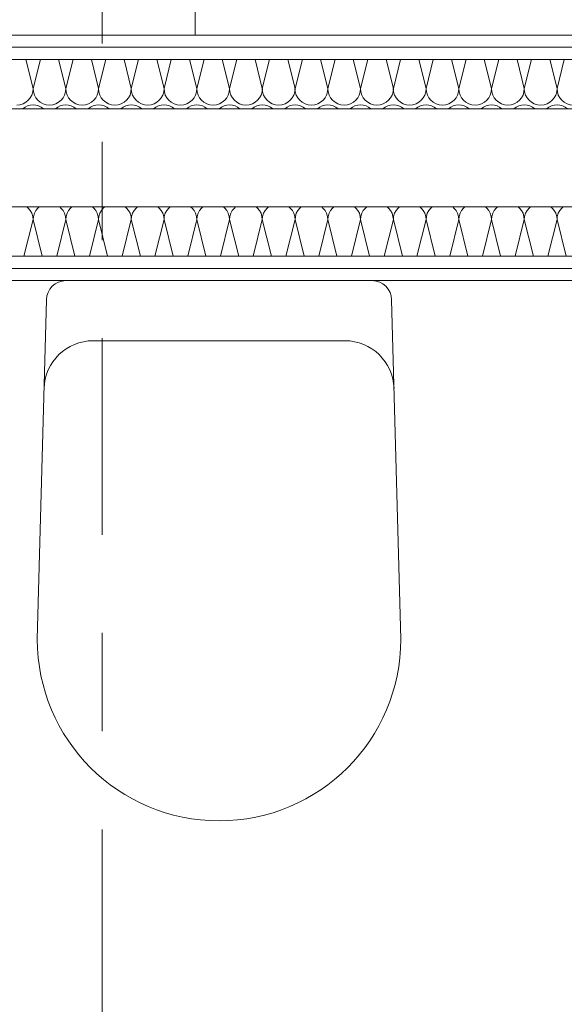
# Model space of a CAD drawing. Header units: metres. Extents: x -167 to 338, y -186 to 508.
# Tile 91 of 256: x 52.668 to 53.223, y 39.864 to 40.866. Entities that reach past the tile are written whole.
import ezdxf
from ezdxf.enums import TextEntityAlignment as Align

# ---------------------------------------------------------------- set-up
doc = ezdxf.new("R2010")
doc.units = ezdxf.units.M
doc.header["$MEASUREMENT"] = 0
doc.linetypes.add('Raster', pattern=[0.4, 0.2, -0.1, 0, -0.1])
for name, color, linetype in [('10 Vormauerung', 7, 'Continuous'), ('50 Sanitäreinrichtung', 7, 'Continuous'), ('90 Achsraster', 7, 'Continuous'), ('94 Genehmigungsplanung Bemaßung', 7, 'Continuous')]:
    doc.layers.add(name, color=color, linetype=linetype)
doc.styles.add('ERSTELLTER_STIL_1', font='arial.ttf')
doc.styles.add('ERSTELLTER_STIL_2', font='arial.ttf')
doc.dimstyles.new('ERSTELLTER_STIL__1', dxfattribs={"dimtxt": 0.25, "dimasz": 0.19, "dimexe": 0.18, "dimexo": 0.1, "dimgap": 0, "dimtad": 1, "dimtih": 1, "dimtoh": 1, "dimzin": 0, "dimdsep": 46, "dimtxsty": 'ERSTELLTER_STIL_1', "dimblk": 'ARROWHEAD_6', "dimblk1": 'ARROWHEAD_6', "dimblk2": 'ARROWHEAD_6', "dimcen": 0.09, "dimclrd": 7, "dimclre": 7, "dimclrt": 7, "dimazin": 0, "dimtfac": 1, "dimtdec": 4, "dimtmove": 0, "dimatfit": 3, "dimfxl": 1, "dimtolj": 1, "dimtzin": 0, "dimarcsym": 0})
doc.dimstyles.new('ERSTELLTER_STIL__2', dxfattribs={"dimtxt": 0.25, "dimasz": 0.19, "dimexe": 0.18, "dimexo": 0.1, "dimgap": 0, "dimtad": 1, "dimzin": 0, "dimdsep": 46, "dimtxsty": 'ERSTELLTER_STIL_1', "dimblk": 'ARROWHEAD_6', "dimblk1": 'ARROWHEAD_6', "dimblk2": 'ARROWHEAD_6', "dimcen": 0.09, "dimclrd": 7, "dimclre": 7, "dimclrt": 7, "dimazin": 0, "dimtfac": 1, "dimtdec": 4, "dimtmove": 0, "dimatfit": 3, "dimfxl": 1, "dimtolj": 1, "dimtzin": 0, "dimarcsym": 0})
doc.dimstyles.new('ERSTELLTER_STIL__3', dxfattribs={"dimtxt": 0.2, "dimasz": 0.19, "dimexe": 0.18, "dimexo": 0.1, "dimgap": 0, "dimtad": 1, "dimtih": 1, "dimtoh": 1, "dimzin": 0, "dimdsep": 46, "dimtxsty": 'ERSTELLTER_STIL_1', "dimblk": 'ARROWHEAD_10', "dimblk1": 'ARROWHEAD_10', "dimblk2": 'ARROWHEAD_10', "dimcen": 0.09, "dimclrd": 8, "dimclre": 8, "dimclrt": 8, "dimazin": 0, "dimtfac": 1, "dimtdec": 4, "dimtmove": 0, "dimatfit": 3, "dimfxl": 1, "dimtolj": 1, "dimtzin": 0, "dimarcsym": 0})
pattern_1 = [(0, (27236.132094, 33357.27905), (0, 0.075), [0, -0.075])]

# ---------------------------------------------------------------- blocks, each defined once
blk = doc.blocks.new('*X130', base_point=(27236.1321, 33357.279))
at = {"layer": '10 Vormauerung', "color": 7, "linetype": 'Continuous', "lineweight": 13}
for p, q in [((52.6747, 40.8253), (52.6821, 40.7957)), ((52.6895, 40.8253), (52.6821, 40.7957)), ((52.708, 40.8253), (52.7154, 40.7957)), ((52.7228, 40.8253), (52.7154, 40.7957)), ((52.7414, 40.8253), (52.7488, 40.7957)), ((52.7562, 40.8253), (52.7488, 40.7957)), ((52.7747, 40.8253), (52.7821, 40.7957)), ((52.7895, 40.8253), (52.7821, 40.7957)), ((52.808, 40.8253), (52.8154, 40.7957)), ((52.8228, 40.8253), (52.8154, 40.7957)), ((52.8414, 40.8253), (52.8488, 40.7957)), ((52.8562, 40.8253), (52.8488, 40.7957)), ((52.8747, 40.8253), (52.8821, 40.7957)), ((52.8895, 40.8253), (52.8821, 40.7957)), ((52.908, 40.8253), (52.9154, 40.7957)), ((52.9228, 40.8253), (52.9154, 40.7957)), ((52.9414, 40.8253), (52.9488, 40.7957)), ((52.9562, 40.8253), (52.9488, 40.7957)), ((52.9747, 40.8253), (52.9821, 40.7957)), ((52.9895, 40.8253), (52.9821, 40.7957)), ((53.008, 40.8253), (53.0154, 40.7957)), ((53.0228, 40.8253), (53.0154, 40.7957)), ((53.0414, 40.8253), (53.0488, 40.7957)), ((53.0562, 40.8253), (53.0488, 40.7957)), ((53.0747, 40.8253), (53.0821, 40.7957)), ((53.0895, 40.8253), (53.0821, 40.7957)), ((53.108, 40.8253), (53.1154, 40.7957)), ((53.1228, 40.8253), (53.1154, 40.7957)), ((53.1414, 40.8253), (53.1488, 40.7957)), ((53.1562, 40.8253), (53.1488, 40.7957)), ((53.1747, 40.8253), (53.1821, 40.7957)), ((53.1895, 40.8253), (53.1821, 40.7957)), ((53.208, 40.8253), (53.2154, 40.7957)), ((53.2228, 40.8253), (53.2154, 40.7957))]:
    blk.add_line(p, q, dxfattribs=at)
for centre, start, end in [((52.6654, 40.7957), 270, 0), ((52.6988, 40.7957), 180, 270), ((52.6988, 40.7957), 270, 0), ((52.7321, 40.7957), 180, 270), ((52.7321, 40.7957), 270, 0), ((52.7654, 40.7957), 180, 270), ((52.7654, 40.7957), 270, 0), ((52.7988, 40.7957), 180, 270), ((52.7988, 40.7957), 270, 0), ((52.8321, 40.7957), 180, 270), ((52.8321, 40.7957), 270, 0), ((52.8654, 40.7957), 180, 270), ((52.8654, 40.7957), 270, 0), ((52.8988, 40.7957), 180, 270), ((52.8988, 40.7957), 270, 0), ((52.9321, 40.7957), 180, 270), ((52.9321, 40.7957), 270, 0), ((52.9654, 40.7957), 180, 270), ((52.9654, 40.7957), 270, 0), ((52.9988, 40.7957), 180, 270), ((52.9988, 40.7957), 270, 0), ((53.0321, 40.7957), 180, 270), ((53.0321, 40.7957), 270, 0), ((53.0654, 40.7957), 180, 270), ((53.0654, 40.7957), 270, 0), ((53.0988, 40.7957), 180, 270), ((53.0988, 40.7957), 270, 0), ((53.1321, 40.7957), 180, 270), ((53.1321, 40.7957), 270, 0), ((53.1654, 40.7957), 180, 270), ((53.1654, 40.7957), 270, 0), ((53.1988, 40.7957), 180, 270), ((53.1988, 40.7957), 270, 0), ((53.2321, 40.7957), 180, 270), ((52.6821, 40.7624), 90, 129.3281), ((52.6821, 40.7624), 50.6719, 90), ((52.7154, 40.7624), 90, 129.3281), ((52.7154, 40.7624), 50.6719, 90), ((52.7488, 40.7624), 90, 129.3281), ((52.7488, 40.7624), 50.6719, 90), ((52.7821, 40.7624), 90, 129.3281), ((52.7821, 40.7624), 50.6719, 90), ((52.8154, 40.7624), 90, 129.3281), ((52.8154, 40.7624), 50.6719, 90), ((52.8488, 40.7624), 90, 129.3281), ((52.8488, 40.7624), 50.6719, 90), ((52.8821, 40.7624), 90, 129.3281), ((52.8821, 40.7624), 50.6719, 90), ((52.9154, 40.7624), 90, 129.3281), ((52.9154, 40.7624), 50.6719, 90), ((52.9488, 40.7624), 90, 129.3281), ((52.9488, 40.7624), 50.6719, 90), ((52.9821, 40.7624), 90, 129.3281), ((52.9821, 40.7624), 50.6719, 90), ((53.0154, 40.7624), 90, 129.3281), ((53.0154, 40.7624), 50.6719, 90), ((53.0488, 40.7624), 90, 129.3281), ((53.0488, 40.7624), 50.6719, 90), ((53.0821, 40.7624), 90, 129.3281), ((53.0821, 40.7624), 50.6719, 90), ((53.1154, 40.7624), 90, 129.3281), ((53.1154, 40.7624), 50.6719, 90), ((53.1488, 40.7624), 90, 129.3281), ((53.1488, 40.7624), 50.6719, 90), ((53.1821, 40.7624), 90, 129.3281), ((53.1821, 40.7624), 50.6719, 90), ((53.2154, 40.7624), 90, 129.3281), ((53.2154, 40.7624), 50.6719, 90)]:
    blk.add_arc(centre, 0.0167, start, end, dxfattribs=at)
blk = doc.blocks.new('*X131', base_point=(27236.1321, 33357.279))
at = {"layer": '10 Vormauerung', "color": 7, "linetype": 'Continuous', "lineweight": 13}
for p, q in [((52.6772, 40.6742), (52.6759, 40.6753)), ((52.6793, 40.6716), (52.6772, 40.6742)), ((52.687, 40.6742), (52.6849, 40.6716)), ((52.6883, 40.6753), (52.687, 40.6742)), ((52.7105, 40.6742), (52.7092, 40.6753)), ((52.7126, 40.6716), (52.7105, 40.6742)), ((52.7203, 40.6742), (52.7182, 40.6716)), ((52.7217, 40.6753), (52.7203, 40.6742)), ((52.7439, 40.6742), (52.7425, 40.6753)), ((52.746, 40.6716), (52.7439, 40.6742)), ((52.7536, 40.6742), (52.7516, 40.6716)), ((52.755, 40.6753), (52.7536, 40.6742)), ((52.7772, 40.6742), (52.7759, 40.6753)), ((52.7793, 40.6716), (52.7772, 40.6742)), ((52.787, 40.6742), (52.7849, 40.6716)), ((52.7883, 40.6753), (52.787, 40.6742)), ((52.8105, 40.6742), (52.8092, 40.6753)), ((52.8126, 40.6716), (52.8105, 40.6742)), ((52.8203, 40.6742), (52.8182, 40.6716)), ((52.8217, 40.6753), (52.8203, 40.6742)), ((52.8439, 40.6742), (52.8425, 40.6753)), ((52.846, 40.6716), (52.8439, 40.6742)), ((52.8536, 40.6742), (52.8516, 40.6716)), ((52.855, 40.6753), (52.8536, 40.6742)), ((52.8772, 40.6742), (52.8759, 40.6753)), ((52.8793, 40.6716), (52.8772, 40.6742)), ((52.887, 40.6742), (52.8849, 40.6716)), ((52.8883, 40.6753), (52.887, 40.6742)), ((52.9105, 40.6742), (52.9092, 40.6753)), ((52.9126, 40.6716), (52.9105, 40.6742)), ((52.9203, 40.6742), (52.9182, 40.6716)), ((52.9217, 40.6753), (52.9203, 40.6742)), ((52.9439, 40.6742), (52.9425, 40.6753)), ((52.946, 40.6716), (52.9439, 40.6742)), ((52.9536, 40.6742), (52.9516, 40.6716)), ((52.955, 40.6753), (52.9536, 40.6742)), ((52.9772, 40.6742), (52.9759, 40.6753)), ((52.9793, 40.6716), (52.9772, 40.6742)), ((52.987, 40.6742), (52.9849, 40.6716)), ((52.9883, 40.6753), (52.987, 40.6742)), ((53.0105, 40.6742), (53.0092, 40.6753)), ((53.0126, 40.6716), (53.0105, 40.6742)), ((53.0203, 40.6742), (53.0182, 40.6716)), ((53.0217, 40.6753), (53.0203, 40.6742)), ((53.0439, 40.6742), (53.0425, 40.6753)), ((53.046, 40.6716), (53.0439, 40.6742)), ((53.0536, 40.6742), (53.0516, 40.6716)), ((53.055, 40.6753), (53.0536, 40.6742)), ((53.0772, 40.6742), (53.0759, 40.6753)), ((53.0793, 40.6716), (53.0772, 40.6742)), ((53.087, 40.6742), (53.0849, 40.6716)), ((53.0883, 40.6753), (53.087, 40.6742)), ((53.1105, 40.6742), (53.1092, 40.6753)), ((53.1126, 40.6716), (53.1105, 40.6742)), ((53.1203, 40.6742), (53.1182, 40.6716)), ((53.1217, 40.6753), (53.1203, 40.6742)), ((53.1439, 40.6742), (53.1425, 40.6753)), ((53.146, 40.6716), (53.1439, 40.6742)), ((53.1536, 40.6742), (53.1516, 40.6716)), ((53.155, 40.6753), (53.1536, 40.6742)), ((53.1772, 40.6742), (53.1759, 40.6753)), ((53.1793, 40.6716), (53.1772, 40.6742)), ((53.187, 40.6742), (53.1849, 40.6716)), ((53.1883, 40.6753), (53.187, 40.6742)), ((53.2105, 40.6742), (53.2092, 40.6753)), ((53.2126, 40.6716), (53.2105, 40.6742)), ((53.2203, 40.6742), (53.2182, 40.6716)), ((53.2217, 40.6753), (53.2203, 40.6742)), ((52.6808, 40.6688), (52.6793, 40.6716)), ((52.6818, 40.6656), (52.6808, 40.6688)), ((52.6821, 40.6624), (52.6818, 40.6656)), ((52.6824, 40.6656), (52.6821, 40.6624)), ((52.6834, 40.6688), (52.6824, 40.6656)), ((52.6849, 40.6716), (52.6834, 40.6688)), ((52.7142, 40.6688), (52.7126, 40.6716)), ((52.7151, 40.6656), (52.7142, 40.6688)), ((52.7154, 40.6624), (52.7151, 40.6656)), ((52.7157, 40.6656), (52.7154, 40.6624)), ((52.7167, 40.6688), (52.7157, 40.6656)), ((52.7182, 40.6716), (52.7167, 40.6688)), ((52.7475, 40.6688), (52.746, 40.6716)), ((52.7484, 40.6656), (52.7475, 40.6688)), ((52.7488, 40.6624), (52.7484, 40.6656)), ((52.7491, 40.6656), (52.7488, 40.6624)), ((52.75, 40.6688), (52.7491, 40.6656)), ((52.7516, 40.6716), (52.75, 40.6688)), ((52.7808, 40.6688), (52.7793, 40.6716)), ((52.7818, 40.6656), (52.7808, 40.6688)), ((52.7821, 40.6624), (52.7818, 40.6656)), ((52.7824, 40.6656), (52.7821, 40.6624)), ((52.7834, 40.6688), (52.7824, 40.6656)), ((52.7849, 40.6716), (52.7834, 40.6688)), ((52.8142, 40.6688), (52.8126, 40.6716)), ((52.8151, 40.6656), (52.8142, 40.6688)), ((52.8154, 40.6624), (52.8151, 40.6656)), ((52.8157, 40.6656), (52.8154, 40.6624)), ((52.8167, 40.6688), (52.8157, 40.6656)), ((52.8182, 40.6716), (52.8167, 40.6688)), ((52.8475, 40.6688), (52.846, 40.6716)), ((52.8484, 40.6656), (52.8475, 40.6688)), ((52.8488, 40.6624), (52.8484, 40.6656)), ((52.8491, 40.6656), (52.8488, 40.6624)), ((52.85, 40.6688), (52.8491, 40.6656)), ((52.8516, 40.6716), (52.85, 40.6688)), ((52.8808, 40.6688), (52.8793, 40.6716)), ((52.8818, 40.6656), (52.8808, 40.6688)), ((52.8821, 40.6624), (52.8818, 40.6656)), ((52.8824, 40.6656), (52.8821, 40.6624)), ((52.8834, 40.6688), (52.8824, 40.6656)), ((52.8849, 40.6716), (52.8834, 40.6688)), ((52.9142, 40.6688), (52.9126, 40.6716)), ((52.9151, 40.6656), (52.9142, 40.6688)), ((52.9154, 40.6624), (52.9151, 40.6656)), ((52.9157, 40.6656), (52.9154, 40.6624)), ((52.9167, 40.6688), (52.9157, 40.6656)), ((52.9182, 40.6716), (52.9167, 40.6688)), ((52.9475, 40.6688), (52.946, 40.6716)), ((52.9484, 40.6656), (52.9475, 40.6688)), ((52.9488, 40.6624), (52.9484, 40.6656)), ((52.9491, 40.6656), (52.9488, 40.6624)), ((52.95, 40.6688), (52.9491, 40.6656)), ((52.9516, 40.6716), (52.95, 40.6688)), ((52.9808, 40.6688), (52.9793, 40.6716)), ((52.9818, 40.6656), (52.9808, 40.6688)), ((52.9821, 40.6624), (52.9818, 40.6656)), ((52.9824, 40.6656), (52.9821, 40.6624)), ((52.9834, 40.6688), (52.9824, 40.6656)), ((52.9849, 40.6716), (52.9834, 40.6688)), ((53.0142, 40.6688), (53.0126, 40.6716)), ((53.0151, 40.6656), (53.0142, 40.6688)), ((53.0154, 40.6624), (53.0151, 40.6656)), ((53.0157, 40.6656), (53.0154, 40.6624)), ((53.0167, 40.6688), (53.0157, 40.6656)), ((53.0182, 40.6716), (53.0167, 40.6688)), ((53.0475, 40.6688), (53.046, 40.6716)), ((53.0484, 40.6656), (53.0475, 40.6688)), ((53.0488, 40.6624), (53.0484, 40.6656)), ((53.0491, 40.6656), (53.0488, 40.6624)), ((53.05, 40.6688), (53.0491, 40.6656)), ((53.0516, 40.6716), (53.05, 40.6688)), ((53.0808, 40.6688), (53.0793, 40.6716)), ((53.0818, 40.6656), (53.0808, 40.6688)), ((53.0821, 40.6624), (53.0818, 40.6656)), ((53.0824, 40.6656), (53.0821, 40.6624)), ((53.0834, 40.6688), (53.0824, 40.6656)), ((53.0849, 40.6716), (53.0834, 40.6688)), ((53.1142, 40.6688), (53.1126, 40.6716)), ((53.1151, 40.6656), (53.1142, 40.6688)), ((53.1154, 40.6624), (53.1151, 40.6656)), ((53.1157, 40.6656), (53.1154, 40.6624)), ((53.1167, 40.6688), (53.1157, 40.6656)), ((53.1182, 40.6716), (53.1167, 40.6688)), ((53.1475, 40.6688), (53.146, 40.6716)), ((53.1484, 40.6656), (53.1475, 40.6688)), ((53.1488, 40.6624), (53.1484, 40.6656)), ((53.1491, 40.6656), (53.1488, 40.6624)), ((53.15, 40.6688), (53.1491, 40.6656)), ((53.1516, 40.6716), (53.15, 40.6688)), ((53.1808, 40.6688), (53.1793, 40.6716)), ((53.1818, 40.6656), (53.1808, 40.6688)), ((53.1821, 40.6624), (53.1818, 40.6656)), ((53.1824, 40.6656), (53.1821, 40.6624)), ((53.1834, 40.6688), (53.1824, 40.6656)), ((53.1849, 40.6716), (53.1834, 40.6688)), ((53.2142, 40.6688), (53.2126, 40.6716)), ((53.2151, 40.6656), (53.2142, 40.6688)), ((53.2154, 40.6624), (53.2151, 40.6656)), ((53.2157, 40.6656), (53.2154, 40.6624)), ((53.2167, 40.6688), (53.2157, 40.6656)), ((53.2182, 40.6716), (53.2167, 40.6688)), ((52.6728, 40.6253), (52.6821, 40.6624)), ((52.6914, 40.6253), (52.6821, 40.6624)), ((52.7062, 40.6253), (52.7154, 40.6624)), ((52.7247, 40.6253), (52.7154, 40.6624)), ((52.7395, 40.6253), (52.7488, 40.6624)), ((52.758, 40.6253), (52.7488, 40.6624)), ((52.7728, 40.6253), (52.7821, 40.6624)), ((52.7914, 40.6253), (52.7821, 40.6624)), ((52.8062, 40.6253), (52.8154, 40.6624)), ((52.8247, 40.6253), (52.8154, 40.6624)), ((52.8395, 40.6253), (52.8488, 40.6624)), ((52.858, 40.6253), (52.8488, 40.6624)), ((52.8728, 40.6253), (52.8821, 40.6624)), ((52.8914, 40.6253), (52.8821, 40.6624)), ((52.9062, 40.6253), (52.9154, 40.6624)), ((52.9247, 40.6253), (52.9154, 40.6624)), ((52.9395, 40.6253), (52.9488, 40.6624)), ((52.958, 40.6253), (52.9488, 40.6624)), ((52.9728, 40.6253), (52.9821, 40.6624)), ((52.9914, 40.6253), (52.9821, 40.6624)), ((53.0062, 40.6253), (53.0154, 40.6624)), ((53.0247, 40.6253), (53.0154, 40.6624)), ((53.0395, 40.6253), (53.0488, 40.6624)), ((53.058, 40.6253), (53.0488, 40.6624)), ((53.0728, 40.6253), (53.0821, 40.6624)), ((53.0914, 40.6253), (53.0821, 40.6624)), ((53.1062, 40.6253), (53.1154, 40.6624)), ((53.1247, 40.6253), (53.1154, 40.6624)), ((53.1395, 40.6253), (53.1488, 40.6624)), ((53.158, 40.6253), (53.1488, 40.6624)), ((53.1728, 40.6253), (53.1821, 40.6624)), ((53.1914, 40.6253), (53.1821, 40.6624)), ((53.2062, 40.6253), (53.2154, 40.6624)), ((53.2247, 40.6253), (53.2154, 40.6624))]:
    blk.add_line(p, q, dxfattribs=at)
blk = doc.blocks.new('Wand WC 27')
at = {"layer": '50 Sanitäreinrichtung', "color": 7, "linetype": 'Continuous', "lineweight": 13}
blk.add_line((-0.1281, -0.0612), (0.1281, -0.0612), dxfattribs=at)
at = {"layer": '50 Sanitäreinrichtung', "color": 7, "linetype": 'Continuous', "lineweight": 13, "flags": 128}
blk.add_lwpolyline([(0.185, -0.365), (0.1757, -0.0196, 0.406228), (0.1559, 0), (-0.1559, 0, 0.406228), (-0.1757, -0.0196), (-0.185, -0.365, 1)], format="xyb", close=True, dxfattribs=at)
at = {"layer": '50 Sanitäreinrichtung', "color": 7, "linetype": 'Continuous', "lineweight": 13}
for centre, start, end in [((-0.1281, -0.1112), 89.9987, 178.4527), ((0.1281, -0.1112), 1.5473, 90.0013)]:
    blk.add_arc(centre, 0.05, start, end, dxfattribs=at)
blk = doc.blocks.new('Büroschrank 27')
at = {"layer": '50 Sanitäreinrichtung', "color": 7, "linetype": 'Continuous', "lineweight": 13}
for p, q in [((0, 0.025), (0.7, 0.025)), ((0, 0), (0, 0.025)), ((0.35, 0), (0.35, 0.025))]:
    blk.add_line(p, q, dxfattribs=at)
at = {"layer": '50 Sanitäreinrichtung', "color": 7, "linetype": 'Continuous', "lineweight": 13, "flags": 128}
blk.add_lwpolyline([(0, 0), (0.7, 0), (0.7, 0.5), (0, 0.5)], close=True, dxfattribs=at)
blk = doc.blocks.new('*D473', base_point=(27236.1321, 33357.279))
at = {"layer": '94 Genehmigungsplanung Bemaßung', "color": 7, "linetype": 'Continuous', "lineweight": 13}
for p, q in [((38.2411, 45.7456), (38.2411, 46.1206)), ((57.8425, 45.7456), (57.8425, 46.1206)), ((38.3411, 46.0331), (38.1411, 45.8331)), ((57.9425, 46.0331), (57.7425, 45.8331)), ((38.2411, 45.9331), (57.8425, 45.9331))]:
    blk.add_line(p, q, dxfattribs=at)
at = {"layer": '94 Genehmigungsplanung Bemaßung', "color": 7, "lineweight": 13, "char_height": 0.25, "attachment_point": 7, "style": 'ERSTELLTER_STIL_1'}
for s, insert in [('\\A1;{\\pql;\\fArial|b0|i0|c0|p0;\\W1.000000;19,60}', (47.4221, 45.9831)), ('\\A1;{\\pql;\\fArial|b0|i0|c0|p0;\\W1.000000;32}', (57.3611, 45.9831))]:
    blk.add_mtext(s, dxfattribs=dict(at, insert=insert))
blk = doc.blocks.new('ARROWHEAD_6')
at = {"color": 0, "linetype": 'Continuous', "lineweight": 0}
for p, q in [((-0.5, -0.5), (0.5, 0.5)), ((0, 0), (-1, 0))]:
    blk.add_line(p, q, dxfattribs=at)
blk = doc.blocks.new('*D484', base_point=(27236.1321, 33357.279))
at = {"layer": '94 Genehmigungsplanung Bemaßung', "color": 7, "linetype": 'Continuous', "lineweight": 13}
for p, q in [((60.8659, 43.7797), (61.0659, 43.5797)), ((61.1534, 43.6797), (60.7784, 43.6797)), ((60.9659, 37.1352), (60.9659, 43.6797)), ((60.8659, 37.2352), (61.0659, 37.0352)), ((61.1534, 37.1352), (60.7784, 37.1352))]:
    blk.add_line(p, q, dxfattribs=at)
at = {"layer": '94 Genehmigungsplanung Bemaßung', "color": 7, "lineweight": 13, "char_height": 0.25, "attachment_point": 7, "rotation": 90, "style": 'ERSTELLTER_STIL_1'}
for s, insert in [('\\A1;{\\pql;\\fArial|b0|i0|c0|p0;\\W1.000000;32}', (60.9159, 43.1983)), ('\\A1;{\\pql;\\fArial|b0|i0|c0|p0;\\W1.000000;6,54\\fArial|b0|i0|c0|p0;\\W1.000000;\\A1{\\H.66x;\\S5^  ;}}', (60.9759, 39.8202))]:
    blk.add_mtext(s, dxfattribs=dict(at, insert=insert))
blk = doc.blocks.new('*D487', base_point=(27236.1321, 33357.279))
at = {"layer": '94 Genehmigungsplanung Bemaßung', "color": 7, "linetype": 'Continuous', "lineweight": 13}
for p, q in [((62.3525, 43.9997), (62.3525, 44.1497)), ((62.4525, 43.8997), (62.2525, 44.0997)), ((62.54, 43.9997), (62.165, 43.9997)), ((62.3525, 28.1797), (62.3525, 43.9997)), ((62.2525, 28.2797), (62.4525, 28.0797)), ((62.54, 28.1797), (62.165, 28.1797))]:
    blk.add_line(p, q, dxfattribs=at)
at = {"layer": '94 Genehmigungsplanung Bemaßung', "color": 7, "lineweight": 13, "insert": (62.3025, 35.6607), "char_height": 0.25, "attachment_point": 7, "rotation": 90, "style": 'ERSTELLTER_STIL_1'}
blk.add_mtext('\\A1;{\\pql;\\fArial|b0|i0|c0|p0;\\W1.000000;15,82}', dxfattribs=at)
blk = doc.blocks.new('*D522', base_point=(27236.1321, 33357.279))
at = {"layer": '94 Genehmigungsplanung Bemaßung', "linetype": 'Continuous', "lineweight": 18}
for points in [[(52.3222, 41.6336), (52.4222, 41.5336), (52.4222, 41.7336)], [(53.4225, 41.6336), (53.3225, 41.7336), (53.3225, 41.5336)]]:
    blk.add_hatch(color=8, dxfattribs=at).paths.add_polyline_path(points)
at = {"layer": '94 Genehmigungsplanung Bemaßung', "color": 8, "linetype": 'Continuous', "lineweight": 18}
for p, q in [((52.3222, 41.4461), (52.3222, 41.8211)), ((53.4225, 41.4461), (53.4225, 41.8211)), ((52.3222, 41.6336), (52.4222, 41.7336)), ((52.4222, 41.7336), (52.4222, 41.5336)), ((53.3225, 41.5336), (53.3225, 41.7336)), ((53.4225, 41.6336), (53.3225, 41.7336)), ((52.3222, 41.6336), (52.4222, 41.5336)), ((52.4222, 41.6336), (53.3225, 41.6336)), ((53.4225, 41.6336), (53.3225, 41.5336))]:
    blk.add_line(p, q, dxfattribs=at)
at = {"layer": '94 Genehmigungsplanung Bemaßung', "color": 8, "lineweight": 18, "char_height": 0.2, "attachment_point": 7, "style": 'ERSTELLTER_STIL_1'}
for s, insert in [('\\A1;{\\pql;\\fArial|b0|i0|c0|p0;\\W1.000000;1,10}', (52.5291, 41.6736)), ('\\A1;{\\pql;\\fArial|b0|i0|c0|p0;\\W1.000000;2}', (53.17, 41.6736))]:
    blk.add_mtext(s, dxfattribs=dict(at, insert=insert))
blk = doc.blocks.new('ARROWHEAD_10')
at = {"linetype": 'Continuous', "lineweight": 0}
blk.add_hatch(color=0, dxfattribs=at).paths.add_polyline_path([(-0.525, 0.525), (0, 0), (-0.525, -0.525)])
at = {"color": 0, "linetype": 'Continuous', "lineweight": 0}
blk.add_line((0, 0), (-1, 0), dxfattribs=at)
blk = doc.blocks.new('*D532', base_point=(27236.1321, 33357.279))
at = {"layer": '94 Genehmigungsplanung Bemaßung', "color": 7, "linetype": 'Continuous', "lineweight": 13}
for p, q in [((52.3222, 45.2094), (52.3222, 45.5844)), ((54.472, 45.2094), (54.472, 45.5844)), ((52.4222, 45.4969), (52.2222, 45.2969)), ((54.572, 45.4969), (54.372, 45.2969)), ((52.3222, 45.3969), (54.472, 45.3969))]:
    blk.add_line(p, q, dxfattribs=at)
at = {"layer": '94 Genehmigungsplanung Bemaßung', "color": 7, "lineweight": 13, "char_height": 0.25, "attachment_point": 7, "style": 'ERSTELLTER_STIL_1'}
for s, insert in [('\\A1;{\\pql;\\fArial|b0|i0|c0|p0;\\W1.000000;17\\fArial|b0|i0|c0|p0;\\W1.000000;\\A1{\\H.66x;\\S5^  ;}}', (53.8648, 45.4327)), ('\\A1;{\\pql;\\fArial|b0|i0|c0|p0;\\W1.000000;2,15}', (52.8098, 45.4469))]:
    blk.add_mtext(s, dxfattribs=dict(at, insert=insert))
blk = doc.blocks.new('Standard-Rastermarker_138')
at = {"layer": '90 Achsraster', "color": 14, "linetype": 'Raster', "lineweight": 18, "true_color": 0xa80000}
blk.add_line((1, 0), (24.6809, 0), dxfattribs=at)
at = {"layer": '90 Achsraster', "color": 14, "lineweight": 18, "true_color": 0xa80000, "style": 'ERSTELLTER_STIL_2'}
for tag, p in [('AC_MarkerText_1_0', (-0.5686, -0.0686)), ('AC_MarkerText_1_1', (25.8123, -0.0686))]:
    blk.add_attdef(tag, text='', height=0.3, rotation=90, dxfattribs=at).set_placement(p, align=Align.TOP_CENTER)

msp = doc.modelspace()

# ---------------------------------------------------------------- hatches: boundary and pattern name
at = {"layer": '10 Vormauerung', "linetype": 'Continuous', "lineweight": 0, "true_color": 0x000000}
h = msp.add_hatch(dxfattribs=at)
h.set_pattern_fill('Gipskarton_0001', color=18, style=0, pattern_type=2)
h.set_pattern_definition(pattern_1)
h.paths.add_polyline_path([(54.472, 40.8503), (52.3222, 40.8503), (52.3222, 40.8378), (54.472, 40.8378)])
h = msp.add_hatch(dxfattribs=at)
h.set_pattern_fill('Gipskarton_0001', color=18, style=0, pattern_type=2)
h.set_pattern_definition(pattern_1)
h.paths.add_polyline_path([(54.472, 40.8378), (52.3222, 40.8378), (52.3222, 40.8253), (54.472, 40.8253)])
h = msp.add_hatch(dxfattribs=at)
h.set_pattern_fill('Gipskarton_0001', color=18, style=0, pattern_type=2)
h.set_pattern_definition(pattern_1)
h.paths.add_polyline_path([(52.3222, 40.6128), (54.4706, 40.6128), (54.4706, 40.6253), (52.3222, 40.6253)])
h = msp.add_hatch(dxfattribs=at)
h.set_pattern_fill('Gipskarton_0001', color=18, style=0, pattern_type=2)
h.set_pattern_definition(pattern_1)
h.paths.add_polyline_path([(52.3222, 40.6003), (54.4706, 40.6003), (54.4706, 40.6128), (52.3222, 40.6128)])

# ---------------------------------------------------------------- linework, layer by layer
at = {"layer": '10 Vormauerung', "color": 7, "linetype": 'Continuous', "lineweight": 13}
for p, q in [((54.472, 40.8378), (52.3222, 40.8378)), ((54.472, 40.8253), (52.3222, 40.8253)), ((52.3222, 40.6253), (54.4706, 40.6253)), ((52.3222, 40.6128), (54.4706, 40.6128))]:
    msp.add_line(p, q, dxfattribs=at)
at = {"layer": '10 Vormauerung', "color": 7, "linetype": 'Continuous', "lineweight": 13, "flags": 128}
for points in [[(54.472, 40.8503), (52.3222, 40.8503)], [(52.3222, 40.7753), (54.472, 40.7753)], [(54.4706, 40.6753), (52.3222, 40.6753)], [(52.3222, 40.6003), (54.4706, 40.6003)]]:
    msp.add_lwpolyline(points, dxfattribs=at)

# ---------------------------------------------------------------- block references
at = {"layer": '10 Vormauerung', "color": 7, "lineweight": 35}
for name in ['*X130', '*X131']:
    msp.add_blockref(name, (27236.1321, 33357.279), dxfattribs=at)
at = {"layer": '50 Sanitäreinrichtung', "color": 7, "linetype": 'Continuous', "lineweight": 18, "rotation": 180}
for p in [(52.8472, 41.3503), (53.5472, 41.3503)]:
    msp.add_blockref('Büroschrank 27', p, dxfattribs=at)
at = {"layer": '50 Sanitäreinrichtung', "color": 7, "linetype": 'Continuous', "lineweight": 18}
msp.add_blockref('Wand WC 27', (52.8714, 40.6003), dxfattribs=at)
at = {"layer": '90 Achsraster', "color": 7, "linetype": 'Continuous', "lineweight": 18, "rotation": 270}
msp.add_blockref('Standard-Rastermarker_138', (52.7525, 47.5416), dxfattribs=at)

# ---------------------------------------------------------------- dimensions: what is measured, and where the dimension line sits
at = {"layer": '94 Genehmigungsplanung Bemaßung', "color": 7, "linetype": 'Continuous', "lineweight": 13}
for base, p1, p2, picture, middle in [((54.472, 45.3969), (52.3222, 38.9067), (54.472, 40.8503), '*D532', (53.1335, 45.5719)), ((57.8425, 45.9331), (38.2411, 36.0897), (57.8425, 43.6597), '*D473', (47.8409, 46.1081))]:
    dim = msp.add_linear_dim(base=base, p1=p1, p2=p2, dimstyle='ERSTELLTER_STIL__1', dxfattribs=at)
    dim.commit()
    dim.dimension.update_dxf_attribs({"geometry": picture, "text_midpoint": middle, "dimtype": 160})
for base, p1, p2, picture, middle in [((62.3525, 43.9997), (58.1625, 28.1797), (47.9546, 43.9997), '*D487', (62.1775, 36.0795)), ((60.9659, 43.6797), (48.0368, 37.1352), (57.5039, 43.6797), '*D484', (60.7909, 40.4804))]:
    dim = msp.add_linear_dim(base=base, p1=p1, p2=p2, angle=90, dimstyle='ERSTELLTER_STIL__2', dxfattribs=at)
    dim.commit()
    dim.dimension.update_dxf_attribs({"geometry": picture, "text_midpoint": middle, "dimtype": 160, "text_rotation": 90})
at = {"layer": '94 Genehmigungsplanung Bemaßung', "color": 8, "linetype": 'Continuous', "lineweight": 18}
dim = msp.add_linear_dim(base=(53.4225, 41.6336), p1=(52.3222, 40.6753), p2=(53.4225, 39.8648), dimstyle='ERSTELLTER_STIL__3', dxfattribs=at)
dim.commit()
dim.dimension.update_dxf_attribs({"geometry": '*D522', "text_midpoint": (52.7881, 41.7736), "dimtype": 160})

doc.saveas('drawing.dxf')
